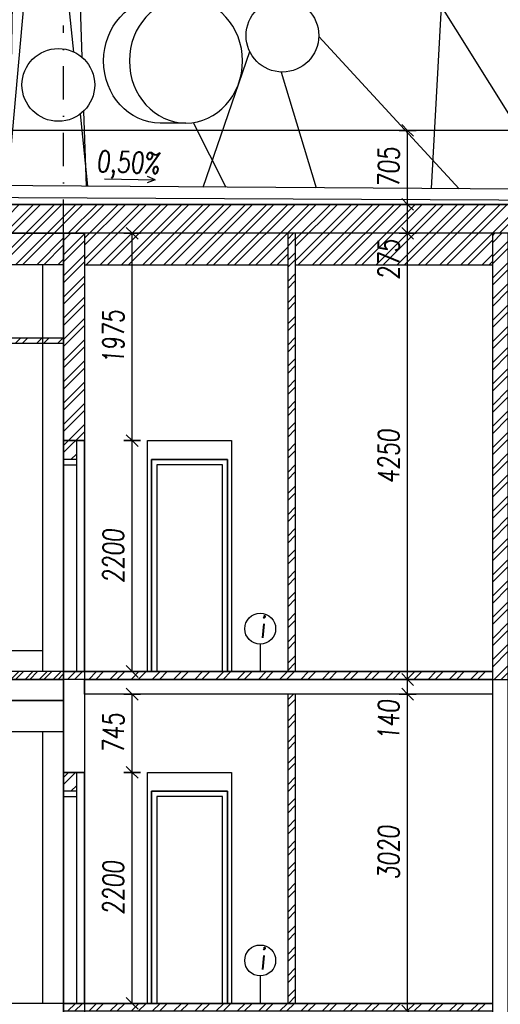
# Model space of a CAD drawing. Header units: millimetres. Extents: x 22267 to 193155, y 329430 to 541733.
# Tile 81 of 89: x 136119 to 140697, y 398981 to 408360. Entities that reach past the tile are written whole.
import ezdxf

# ---------------------------------------------------------------- set-up
doc = ezdxf.new("R2010")
doc.units = ezdxf.units.MM
doc.linetypes.add('ČERCHOVANÁ', pattern=[25.4, 12.7, -6.35, 0, -6.35])
for name, color, linetype in [('BOURÁNÍ FASÁDY', 30, 'Continuous'), ('BOURÁNÍ PODLAHY', 30, 'Continuous'), ('BOURÁNÍ PŘÍČEK', 30, 'Continuous'), ('DVERE', 4, 'Continuous'), ('KOTY_100', 7, 'Continuous'), ('KÓTY BP PODLAHA', 255, 'Continuous'), ('KÓTY BP PŘÍČKY', 255, 'Continuous'), ('OSY', 7, 'Continuous'), ('TENKA', 4, 'Continuous'), ('TLUSTA', 2, 'Continuous'), ('ŽB', 1, 'Continuous')]:
    doc.layers.add(name, color=color, linetype=linetype)
doc.styles.add('CS-ROMANS', font='romans.shx', dxfattribs={"width": 0.75, "oblique": 5})
doc.styles.add('CS-ROMANS_100', font='romans.shx', dxfattribs={"width": 0.75, "oblique": 5, "height": 200})
doc.dimstyles.new('A_KÓTA_100', dxfattribs={"dimtxt": 200, "dimasz": 4, "dimexe": 100, "dimexo": 1500, "dimgap": 80, "dimtad": 1, "dimdec": 0, "dimdsep": 46, "dimtxsty": 'CS-ROMANS_100', "dimblk": 'KOT_CARA20', "dimcen": 90, "dimse1": 1, "dimse2": 1, "dimclrd": 256, "dimclre": 256, "dimclrt": 256, "dimadec": 0, "dimazin": 0, "dimtfac": 1, "dimtdec": 0, "dimtix": 1, "dimtmove": 2, "dimatfit": 3, "dimldrblk": 'OBLIQUE', "dimfxl": 1, "dimfxlon": 1, "dimtolj": 1, "dimarcsym": 0})

# ---------------------------------------------------------------- blocks, each defined once
blk = doc.blocks.new('KOT_CARA20')
for p, q in [((0, 0), (-14.1, -14.1)), ((0, 20), (0, -20)), ((0, 0), (14.1, 14.1))]:
    blk.add_line(p, q)
blk = doc.blocks.new('*D3223')
at = {"layer": 'Defpoints', "color": 0, "transparency": 16777216}
for p in [(139814.6, 401935.5), (140093.6, 401935.5), (139949.6, 398915.5)]:
    blk.add_point(p, dxfattribs=at)
at = {"layer": 'KOTY_100', "lineweight": -2, "transparency": 16777216}
blk.add_line((139814.6, 398919.5), (139814.6, 401931.5), dxfattribs=at)
at = {"layer": 'KOTY_100', "lineweight": -2, "transparency": 16777216, "xscale": 4, "yscale": 4, "zscale": 4}
for p, rotation in [((139814.6, 401935.5), 90), ((139814.6, 398915.5), 270)]:
    blk.add_blockref('KOT_CARA20', p, dxfattribs=dict(at, rotation=rotation))
at = {"layer": 'KOTY_100', "transparency": 16777216, "insert": (139634.6, 400425.5), "char_height": 200, "attachment_point": 5, "rotation": 90, "style": 'CS-ROMANS_100'}
blk.add_mtext('\\A1;3020', dxfattribs=at)
blk = doc.blocks.new('_OBLIQUE')
at = {"color": 0, "linetype": 'ByBlock', "ltscale": 15}
blk.add_line((-0.5, -0.5), (0.5, 0.5), dxfattribs=at)
blk = doc.blocks.new('*D3224')
at = {"layer": 'Defpoints', "color": 0, "transparency": 16777216}
for p in [(139814.6, 402075.5), (140106.8, 402075.5), (140093.6, 401935.5)]:
    blk.add_point(p, dxfattribs=at)
at = {"layer": 'KOTY_100', "lineweight": -2, "transparency": 16777216}
for p, q in [((139814.6, 402079.5), (139814.6, 402083.5)), ((139814.6, 401935.5), (139814.6, 402075.5)), ((139814.6, 401931.5), (139814.6, 401927.5))]:
    blk.add_line(p, q, dxfattribs=at)
at = {"layer": 'KOTY_100', "lineweight": -2, "transparency": 16777216, "xscale": 4, "yscale": 4, "zscale": 4}
for p, rotation in [((139814.6, 402075.5), 270), ((139814.6, 401935.5), 90)]:
    blk.add_blockref('KOT_CARA20', p, dxfattribs=dict(at, rotation=rotation))
at = {"layer": 'KOTY_100', "transparency": 16777216, "insert": (139634.6, 401687.2), "char_height": 200, "attachment_point": 5, "rotation": 90, "style": 'CS-ROMANS_100'}
blk.add_mtext('\\A1;140', dxfattribs=at)
blk = doc.blocks.new('*D3225')
at = {"layer": 'Defpoints', "color": 0, "transparency": 16777216}
for p in [(139814.6, 406325.5), (140064.4, 406325.5), (140106.8, 402075.5)]:
    blk.add_point(p, dxfattribs=at)
at = {"layer": 'KOTY_100', "lineweight": -2, "transparency": 16777216}
blk.add_line((139814.6, 402079.5), (139814.6, 406321.5), dxfattribs=at)
at = {"layer": 'KOTY_100', "lineweight": -2, "transparency": 16777216, "xscale": 4, "yscale": 4, "zscale": 4}
for p, rotation in [((139814.6, 406325.5), 90), ((139814.6, 402075.5), 270)]:
    blk.add_blockref('KOT_CARA20', p, dxfattribs=dict(at, rotation=rotation))
at = {"layer": 'KOTY_100', "transparency": 16777216, "insert": (139634.6, 404200.5), "char_height": 200, "attachment_point": 5, "rotation": 90, "style": 'CS-ROMANS_100'}
blk.add_mtext('\\A1;4250', dxfattribs=at)
blk = doc.blocks.new('*D3226')
at = {"layer": 'Defpoints', "color": 0, "transparency": 16777216}
for p in [(139814.6, 406600.5), (140059.2, 406600.5), (140064.4, 406325.5)]:
    blk.add_point(p, dxfattribs=at)
at = {"layer": 'KOTY_100', "lineweight": -2, "transparency": 16777216}
blk.add_line((139814.6, 406329.5), (139814.6, 406596.5), dxfattribs=at)
at = {"layer": 'KOTY_100', "lineweight": -2, "transparency": 16777216, "xscale": 4, "yscale": 4, "zscale": 4}
for p, rotation in [((139814.6, 406600.5), 90), ((139814.6, 406325.5), 270)]:
    blk.add_blockref('KOT_CARA20', p, dxfattribs=dict(at, rotation=rotation))
at = {"layer": 'KOTY_100', "transparency": 16777216, "insert": (139634.6, 406075.1), "char_height": 200, "attachment_point": 5, "rotation": 90, "style": 'CS-ROMANS_100'}
blk.add_mtext('\\A1;275', dxfattribs=at)
blk = doc.blocks.new('*D3458')
at = {"layer": 'Defpoints', "color": 0, "transparency": 16777216}
for p in [(136737.4, 401190.5), (137189.8, 401190.5), (136832.1, 398990.5)]:
    blk.add_point(p, dxfattribs=at)
at = {"layer": 'KÓTY BP PŘÍČKY', "lineweight": -2, "transparency": 16777216}
blk.add_line((137189.8, 398994.5), (137189.8, 401186.5), dxfattribs=at)
at = {"layer": 'KÓTY BP PŘÍČKY', "lineweight": -2, "transparency": 16777216, "xscale": 4, "yscale": 4, "zscale": 4}
for p, rotation in [((137189.8, 401190.5), 90), ((137189.8, 398990.5), 270)]:
    blk.add_blockref('KOT_CARA20', p, dxfattribs=dict(at, rotation=rotation))
at = {"layer": 'KÓTY BP PŘÍČKY', "transparency": 16777216, "insert": (137009.8, 400090.5), "char_height": 200, "attachment_point": 5, "rotation": 90, "style": 'CS-ROMANS_100'}
blk.add_mtext('\\A1;2200', dxfattribs=at)
blk = doc.blocks.new('*D3459')
at = {"layer": 'Defpoints', "color": 0, "transparency": 16777216}
for p in [(137189.8, 401935.5), (137397, 401935.5), (136737.4, 401190.5)]:
    blk.add_point(p, dxfattribs=at)
at = {"layer": 'KÓTY BP PŘÍČKY', "lineweight": -2, "transparency": 16777216}
blk.add_line((137189.8, 401194.5), (137189.8, 401931.5), dxfattribs=at)
at = {"layer": 'KÓTY BP PŘÍČKY', "lineweight": -2, "transparency": 16777216, "xscale": 4, "yscale": 4, "zscale": 4}
for p, rotation in [((137189.8, 401935.5), 90), ((137189.8, 401190.5), 270)]:
    blk.add_blockref('KOT_CARA20', p, dxfattribs=dict(at, rotation=rotation))
at = {"layer": 'KÓTY BP PŘÍČKY', "transparency": 16777216, "insert": (137009.8, 401563), "char_height": 200, "attachment_point": 5, "rotation": 90, "style": 'CS-ROMANS_100'}
blk.add_mtext('\\A1;745', dxfattribs=at)
blk = doc.blocks.new('*D3460')
at = {"layer": 'Defpoints', "color": 0, "transparency": 16777216}
for p in [(136737.4, 404350.5), (137189.8, 404350.5), (136832.1, 402150.5)]:
    blk.add_point(p, dxfattribs=at)
at = {"layer": 'KÓTY BP PŘÍČKY', "lineweight": -2, "transparency": 16777216}
blk.add_line((137189.8, 402154.5), (137189.8, 404346.5), dxfattribs=at)
at = {"layer": 'KÓTY BP PŘÍČKY', "lineweight": -2, "transparency": 16777216, "xscale": 4, "yscale": 4, "zscale": 4}
for p, rotation in [((137189.8, 404350.5), 90), ((137189.8, 402150.5), 270)]:
    blk.add_blockref('KOT_CARA20', p, dxfattribs=dict(at, rotation=rotation))
at = {"layer": 'KÓTY BP PŘÍČKY', "transparency": 16777216, "insert": (137009.8, 403250.5), "char_height": 200, "attachment_point": 5, "rotation": 90, "style": 'CS-ROMANS_100'}
blk.add_mtext('\\A1;2200', dxfattribs=at)
blk = doc.blocks.new('*D3461')
at = {"layer": 'Defpoints', "color": 0, "transparency": 16777216}
for p in [(137189.8, 406325.5), (137500.7, 406325.5), (136737.4, 404350.5)]:
    blk.add_point(p, dxfattribs=at)
at = {"layer": 'KÓTY BP PŘÍČKY', "lineweight": -2, "transparency": 16777216}
blk.add_line((137189.8, 404354.5), (137189.8, 406321.5), dxfattribs=at)
at = {"layer": 'KÓTY BP PŘÍČKY', "lineweight": -2, "transparency": 16777216, "xscale": 4, "yscale": 4, "zscale": 4}
for p, rotation in [((137189.8, 406325.5), 90), ((137189.8, 404350.5), 270)]:
    blk.add_blockref('KOT_CARA20', p, dxfattribs=dict(at, rotation=rotation))
at = {"layer": 'KÓTY BP PŘÍČKY', "transparency": 16777216, "insert": (137009.8, 405338), "char_height": 200, "attachment_point": 5, "rotation": 90, "style": 'CS-ROMANS_100'}
blk.add_mtext('\\A1;1975', dxfattribs=at)
blk = doc.blocks.new('*D3756')
at = {"layer": 'Defpoints', "color": 0, "transparency": 16777216}
for p in [(130337.4, 407305.5), (139814.6, 407305.5), (130442.3, 406600.5)]:
    blk.add_point(p, dxfattribs=at)
at = {"layer": 'KOTY_100', "lineweight": -2, "transparency": 16777216}
blk.add_line((139814.6, 406604.5), (139814.6, 407301.5), dxfattribs=at)
at = {"layer": 'KOTY_100', "lineweight": -2, "transparency": 16777216, "xscale": 4, "yscale": 4, "zscale": 4}
for p, rotation in [((139814.6, 407305.5), 90), ((139814.6, 406600.5), 270)]:
    blk.add_blockref('KOT_CARA20', p, dxfattribs=dict(at, rotation=rotation))
at = {"layer": 'KOTY_100', "transparency": 16777216, "insert": (139634.6, 406953), "char_height": 200, "attachment_point": 5, "rotation": 90, "style": 'CS-ROMANS_100'}
blk.add_mtext('\\A1;705', dxfattribs=at)

msp = doc.modelspace()

# ---------------------------------------------------------------- hatches: boundary and pattern name
at = {"layer": 'BOURÁNÍ PODLAHY'}
h = msp.add_hatch(dxfattribs=at)
h.set_pattern_fill('ANSI32', color=256, scale=10)
h.set_pattern_definition([(45, (99276.44, 0), (-67.35192, 67.35192), []), (45, (99321.34, 0), (-67.35192, 67.35192), [])])
h.paths.add_polyline_path([(130237.4, 402150.5), (129937.4, 402150.5), (129937.4, 402075.5), (130237.4, 402075.5)])
h.paths.add_polyline_path([(136537.4, 402150.5), (130237.4, 402150.5), (130237.4, 402075.5), (136537.4, 402075.5)])
at = {"layer": 'BOURÁNÍ PŘÍČEK'}
h = msp.add_hatch(dxfattribs=at)
h.set_pattern_fill('ANSI32', color=256, scale=15)
h.paths.add_polyline_path([(136537.4, 406600.5), (131737.4, 406600.5), (131737.4, 406325.5), (136537.4, 406325.5)])
h.paths.add_polyline_path([(131737.4, 406600.5), (129937.4, 406600.5), (129937.4, 406325.5), (131737.4, 406325.5)])
h.paths.add_polyline_path([(131737.4, 406325.5), (129937.4, 406325.5), (129937.4, 406025.5), (131737.4, 406025.5)])
h.paths.add_polyline_path([(134074.9, 406325.5), (131737.4, 406325.5), (131737.4, 406025.5), (134074.9, 406025.5)])
h.paths.add_polyline_path([(136537.4, 406325.5), (134224.9, 406325.5), (134224.9, 406025.5), (136537.4, 406025.5)])
h.paths.add_polyline_path([(141337.4, 406600.5), (136537.4, 406600.5), (136537.4, 406325.5), (136737.4, 406325.5), (141337.4, 406325.5)])
h.paths.add_polyline_path([(138672.4, 406325.5), (136737.4, 406325.5), (136737.4, 406025.5), (138672.4, 406025.5)])
h.paths.add_polyline_path([(140622.4, 406325.5), (138747.4, 406325.5), (138747.4, 406025.5), (140622.4, 406025.5)])
h.paths.add_polyline_path([(141337.4, 406325.5), (140772.4, 406325.5), (140772.4, 406025.5), (141337.4, 406025.5)])
h.paths.add_polyline_path([(146137.4, 406325.5), (141337.4, 406325.5), (141337.4, 406025.5), (145937.4, 406025.5), (145937.4, 404170.5), (146062.4, 404170.5), (146062.4, 404350.5), (146137.4, 404350.5), (146137.4, 406025.5)])
h.paths.add_polyline_path([(146137.4, 406600.5), (141337.4, 406600.5), (141337.4, 406325.5), (146137.4, 406325.5)])
h.paths.add_polyline_path([(152737.4, 406600.5), (146137.4, 406600.5), (146137.4, 406325.5), (152737.4, 406325.5)])
h.paths.add_polyline_path([(152737.4, 406325.5), (150937.4, 406325.5), (150937.4, 406025.5), (152737.4, 406025.5)])
h.paths.add_polyline_path([(150937.4, 406325.5), (146137.4, 406325.5), (146137.4, 406025.5), (150937.4, 406025.5)])
h = msp.add_hatch(dxfattribs=at)
h.set_pattern_fill('ANSI32', color=256, scale=15)
h.set_pattern_definition([(45, (96476.44, 1350), (-101.02788, 101.02788), []), (45, (96543.79, 1350), (-101.02788, 101.02788), [])])
h.paths.add_polyline_path([(136537.4, 406325.5), (136737.4, 406325.5), (136737.4, 404350.5), (136662.4, 404350.5), (136662.4, 404170.5), (136537.4, 404170.5)])
h = msp.add_hatch(dxfattribs=at)
h.set_pattern_fill('ANSI32', color=256, scale=15)
h.set_pattern_definition([(45, (98618.94, 3325), (-101.02788, 101.02788), []), (45, (98686.29, 3325), (-101.02788, 101.02788), [])])
h.paths.add_polyline_path([(138672.4, 406325.5), (138747.4, 406325.5), (138747.4, 402150.5), (138672.4, 402150.5)])
h = msp.add_hatch(dxfattribs=at)
h.set_pattern_fill('ANSI32', color=256, scale=15)
h.set_pattern_definition([(45, (102111.44, 50), (-101.02788, 101.02788), []), (45, (102178.79, 50), (-101.02788, 101.02788), [])])
h.paths.add_polyline_path([(145937.4, 405525.5), (140772.4, 405525.5), (140772.4, 406325.5), (140622.4, 406325.5), (140622.4, 402075.5), (140772.4, 402075.5), (140772.4, 405475.5), (145937.4, 405475.5)])
h = msp.add_hatch(dxfattribs=at)
h.set_pattern_fill('ANSI32', color=256, scale=15)
h.set_pattern_definition([(45, (95563.94, -150), (-101.02788, 101.02788), []), (45, (95631.29, -150), (-101.02788, 101.02788), [])])
h.paths.add_polyline_path([(136537.4, 405325.5), (134224.9, 405325.5), (134224.9, 405275.5), (136537.4, 405275.5)])
h = msp.add_hatch(dxfattribs=at)
h.set_pattern_fill('ANSI32', color=256, scale=15)
h.paths.add_polyline_path([(136537.4, 402150.5), (140622.4, 402150.5), (140622.4, 402075.5), (136537.4, 402075.5)])
h = msp.add_hatch(dxfattribs=at)
h.set_pattern_fill('ANSI32', color=256, scale=15)
h.set_pattern_definition([(45, (98618.94, -1065), (-101.02788, 101.02788), []), (45, (98686.29, -1065), (-101.02788, 101.02788), [])])
h.paths.add_polyline_path([(138672.4, 401935.5), (138747.4, 401935.5), (138747.4, 398990.5), (138672.4, 398990.5)])
h = msp.add_hatch(dxfattribs=at)
h.set_pattern_fill('ANSI32', color=256, scale=15)
h.set_pattern_definition([(45, (96476.44, -1810), (-101.02788, 101.02788), []), (45, (96543.79, -1810), (-101.02788, 101.02788), [])])
h.paths.add_polyline_path([(136537.4, 401190.5), (136662.4, 401190.5), (136662.4, 401010.5), (136537.4, 401010.5)])
h = msp.add_hatch(dxfattribs=at)
h.set_pattern_fill('ANSI32', color=256, scale=15)
h.set_pattern_definition([(45, (-2e-10, -3160), (-101.02788, 101.02788), []), (45, (67.35, -3160), (-101.02788, 101.02788), [])])
h.paths.add_polyline_path([(136537.4, 398990.5), (140622.4, 398990.5), (140622.4, 398915.5), (136537.4, 398915.5)])

# ---------------------------------------------------------------- linework, layer by layer
at = {"layer": 'BOURÁNÍ FASÁDY'}
for points in [[(136021.8, 406779.1), (136156.9, 414847.4), (136485.5, 414858.7), (136711.5, 408002.5)], [(136156.9, 414847.4), (141227.9, 406742)], [(140040.7, 406750.4), (140136.7, 408486.1), (138457.3, 408754.7), (138661.5, 410844.1), (136626.3, 410741.4), (137418.1, 412831.4), (136553.3, 412875.6)], [(136636.1, 408051.3), (136355.8, 410732.1), (136004.4, 406779.2)], [(138968, 408200.6), (140306.2, 406748.6)], [(137866.9, 406766), (138310.1, 408056.3)], [(138609.5, 407861.6), (138944.4, 406758.3)], [(136769.6, 406773.8), (136697.5, 407463.1)], [(136728.4, 407489.7), (136751.9, 406773.9)], [(137703, 407374.8), (137456.9, 407374.8)], [(137772.9, 407379.9), (138083.6, 406764.4)], [(141337.4, 407305.5), (129937.4, 407305.5)], [(141337.4, 406741.2), (133462.8, 406797.4)], [(141337.4, 406638), (132837.4, 406680.5)], [(152737.4, 406600.5), (129937.4, 406600.5)], [(152737.4, 406325.5), (129937.4, 406325.5)], [(134074.9, 406025.5), (129937.4, 406025.5), (129937.4, 406325.5), (136537.4, 406325.5), (136537.4, 406025.5), (134224.9, 406025.5)], [(140772.4, 402075.5), (140772.4, 406325.5), (140622.4, 406325.5), (140622.4, 402150.5)], [(136337.4, 406025.5), (136337.4, 402150.5)], [(136737.4, 406025.5), (138672.4, 406025.5)], [(138747.4, 406025.5), (140622.4, 406025.5)], [(134224.9, 402350.5), (136337.4, 402350.5)], [(140622.4, 402150.5), (129937.4, 402150.5)]]:
    msp.add_lwpolyline(points, dxfattribs=at)
for points in [[(136537.4, 406325.5), (136737.4, 406325.5), (136737.4, 404350.5), (136537.4, 404350.5)], [(136537.4, 402150.5), (136737.4, 402150.5), (136737.4, 404350.5), (136537.4, 404350.5)], [(136537.4, 404350.5), (136737.4, 404350.5), (136737.4, 402150.5), (136537.4, 402150.5)], [(137337.4, 404350.5), (138137.4, 404350.5), (138137.4, 402150.5), (137337.4, 402150.5)], [(137374.9, 402150.5), (138099.9, 402150.5), (138099.9, 404170.5), (137374.9, 404170.5)], [(137374.9, 404170.5), (138099.9, 404170.5), (138099.9, 402150.5), (137374.9, 402150.5)]]:
    msp.add_lwpolyline(points, close=True, dxfattribs=at)
for centre in [(138621.7, 408207.8), (136487.3, 407738.4)]:
    msp.add_circle(centre, 346.4, dxfattribs=at)
at = {"layer": 'BOURÁNÍ FASÁDY', "extrusion": (0, 0, -1)}
msp.add_ellipse((137456.9, 407966.9), major_axis=(0, 592), ratio=0.909513, start_param=3.141593, end_param=6.283185, dxfattribs=at)
msp.add_ellipse((137703, 407966.9), major_axis=(0, 592), ratio=0.909513, dxfattribs=at)
at = {"layer": 'BOURÁNÍ PODLAHY'}
msp.add_line((140622.4, 402075.5), (140772.4, 402075.5), dxfattribs=at)
msp.add_lwpolyline([(129937.4, 406600.5), (152737.4, 406600.5), (152737.4, 406325.5), (129937.4, 406325.5)], close=True, dxfattribs=at)
at = {"layer": 'BOURÁNÍ PŘÍČEK'}
for points in [[(136537.4, 406325.5), (136537.4, 335810.5)], [(136737.4, 406325.5), (136737.4, 336050.5)], [(138672.4, 406325.5), (138672.4, 402150.5)], [(138747.4, 402150.5), (138747.4, 406325.5)], [(136537.4, 405325.5), (134224.9, 405325.5)], [(136537.4, 405275.5), (134224.9, 405275.5)], [(136662.4, 402150.5), (136662.4, 404350.5)], [(138672.4, 401935.5), (138672.4, 398990.5)], [(138747.4, 398990.5), (138747.4, 401935.5)], [(136662.4, 398990.5), (136662.4, 401190.5)]]:
    msp.add_lwpolyline(points, dxfattribs=at)
for points in [[(136537.4, 404120.5), (136662.4, 404120.5), (136662.4, 404170.5), (136537.4, 404170.5)], [(137424.9, 402150.5), (138049.9, 402150.5), (138049.9, 404120.5), (137424.9, 404120.5)], [(136537.4, 402150.5), (140622.4, 402150.5), (140622.4, 402075.5), (136537.4, 402075.5)], [(136537.4, 398990.5), (136737.4, 398990.5), (136737.4, 401190.5), (136537.4, 401190.5)], [(136537.4, 400960.5), (136662.4, 400960.5), (136662.4, 401010.5), (136537.4, 401010.5)], [(137374.9, 398990.5), (138099.9, 398990.5), (138099.9, 401010.5), (137374.9, 401010.5)], [(137424.9, 398990.5), (138049.9, 398990.5), (138049.9, 400960.5), (137424.9, 400960.5)], [(136537.4, 398990.5), (140622.4, 398990.5), (140622.4, 398915.5), (136537.4, 398915.5)]]:
    msp.add_lwpolyline(points, close=True, dxfattribs=at)
at = {"layer": 'DVERE'}
msp.add_lwpolyline([(137337.4, 401190.5), (138137.4, 401190.5), (138137.4, 398990.5), (137337.4, 398990.5)], close=True, dxfattribs=at)
at = {"layer": 'KÓTY BP PODLAHA'}
for centre in [(138410.3, 402559), (138410.3, 399399)]:
    msp.add_circle(centre, 147.1, dxfattribs=at)
at = {"layer": 'KÓTY BP PŘÍČKY'}
for p, q in [((136927.6, 406843.1), (137408.5, 406834.6)), ((137408.5, 406834.6), (137335.1, 406866.7)), ((137408.5, 406834.6), (137334, 406805.1)), ((138410.3, 402411.9), (138410.3, 402150.5)), ((138410.3, 399251.9), (138410.3, 398990.5))]:
    msp.add_line(p, q, dxfattribs=at)
at = {"layer": 'OSY', "linetype": 'ČERCHOVANÁ', "ltscale": 25}
msp.add_lwpolyline([(136537.4, 331387.3), (136537.4, 408305.5)], dxfattribs=at)
at = {"layer": 'TENKA'}
for points in [[(140622.4, 402075.5), (129937.4, 402075.5)], [(134762.4, 401575.5), (129937.4, 401575.5), (129937.4, 401875.5), (136537.4, 401875.5), (136537.4, 401575.5), (134837.4, 401575.5)], [(136337.4, 401575.5), (136337.4, 398990.5)]]:
    msp.add_lwpolyline(points, dxfattribs=at)
for points in [[(136537.4, 401190.5), (136737.4, 401190.5), (136737.4, 398990.5), (136537.4, 398990.5)], [(137374.9, 401010.5), (138099.9, 401010.5), (138099.9, 398990.5), (137374.9, 398990.5)]]:
    msp.add_lwpolyline(points, close=True, dxfattribs=at)
at = {"layer": 'TLUSTA'}
for points in [[(140622.4, 402075.5), (140622.4, 349935.5)], [(136537.4, 401875.5), (129937.4, 401875.5)], [(140622.4, 401935.5), (136737.4, 401935.5)], [(136537.4, 398990.5), (129937.4, 398990.5)], [(140622.4, 398990.5), (136737.4, 398990.5)]]:
    msp.add_lwpolyline(points, dxfattribs=at)
at = {"layer": 'ŽB'}
for points in [[(129937.4, 402075.5), (136537.4, 402075.5), (136537.4, 401875.5), (129937.4, 401875.5)], [(136537.4, 402150.5), (136737.4, 402150.5), (136737.4, 401190.5), (136537.4, 401190.5)], [(136737.4, 402075.5), (140622.4, 402075.5), (140622.4, 401935.5), (136737.4, 401935.5)], [(136537.4, 398990.5), (136737.4, 398990.5), (136737.4, 398030.5), (136537.4, 398030.5)]]:
    msp.add_lwpolyline(points, close=True, dxfattribs=at)
msp.add_lwpolyline([(140622.4, 402075.5), (140622.4, 349935.5), (140772.4, 349935.5), (140772.4, 402075.5)], dxfattribs=at)

# ---------------------------------------------------------------- texts
at = {"layer": 'KÓTY BP PODLAHA', "ltscale": 15, "style": 'CS-ROMANS', "oblique": 5, "width": 0.75}
msp.add_text('0,50%%%', height=200, rotation=358.04167, dxfattribs=at).set_placement((136847.4, 406912.3))
at = {"layer": 'KÓTY BP PODLAHA', "char_height": 200, "width": 78.647, "attachment_point": 4, "style": 'CS-ROMANS'}
for insert in [(138406.4, 402572), (138406.4, 399412)]:
    msp.add_mtext('\\A1;i', dxfattribs=dict(at, insert=insert))

# ---------------------------------------------------------------- dimensions: what is measured, and where the dimension line sits
at = {"layer": 'KOTY_100'}
for base, p1, p2, picture, middle in [((139814.6, 407305.5), (130442.3, 406600.5), (130337.4, 407305.5), '*D3756', (139634.6, 406953)), ((139814.6, 406325.5), (140106.8, 402075.5), (140064.4, 406325.5), '*D3225', (139634.6, 404200.5)), ((139814.6, 401935.5), (139949.6, 398915.5), (140093.6, 401935.5), '*D3223', (139634.6, 400425.5))]:
    dim = msp.add_linear_dim(base=base, p1=p1, p2=p2, angle=90, dimstyle='A_KÓTA_100', dxfattribs=at)
    dim.commit()
    dim.dimension.update_dxf_attribs({"geometry": picture, "text_midpoint": middle})
for base, p1, p2, picture, middle in [((139814.6, 406600.5), (140064.4, 406325.5), (140059.2, 406600.5), '*D3226', (139634.6, 406075.1)), ((139814.6, 402075.5), (140093.6, 401935.5), (140106.8, 402075.5), '*D3224', (139634.6, 401687.2))]:
    dim = msp.add_linear_dim(base=base, p1=p1, p2=p2, angle=90, dimstyle='A_KÓTA_100', dxfattribs=at)
    dim.commit()
    dim.dimension.update_dxf_attribs({"geometry": picture, "text_midpoint": middle, "dimtype": 160})
at = {"layer": 'KÓTY BP PŘÍČKY'}
for base, p1, p2, picture, middle in [((137189.8, 406325.5), (136737.4, 404350.5), (137500.7, 406325.5), '*D3461', (137009.8, 405338)), ((137189.8, 404350.5), (136832.1, 402150.5), (136737.4, 404350.5), '*D3460', (137009.8, 403250.5)), ((137189.8, 401935.5), (136737.4, 401190.5), (137397, 401935.5), '*D3459', (137009.8, 401563)), ((137189.8, 401190.5), (136832.1, 398990.5), (136737.4, 401190.5), '*D3458', (137009.8, 400090.5))]:
    dim = msp.add_linear_dim(base=base, p1=p1, p2=p2, angle=90, dimstyle='A_KÓTA_100', dxfattribs=at)
    dim.commit()
    dim.dimension.update_dxf_attribs({"geometry": picture, "text_midpoint": middle})

doc.saveas('drawing.dxf')
